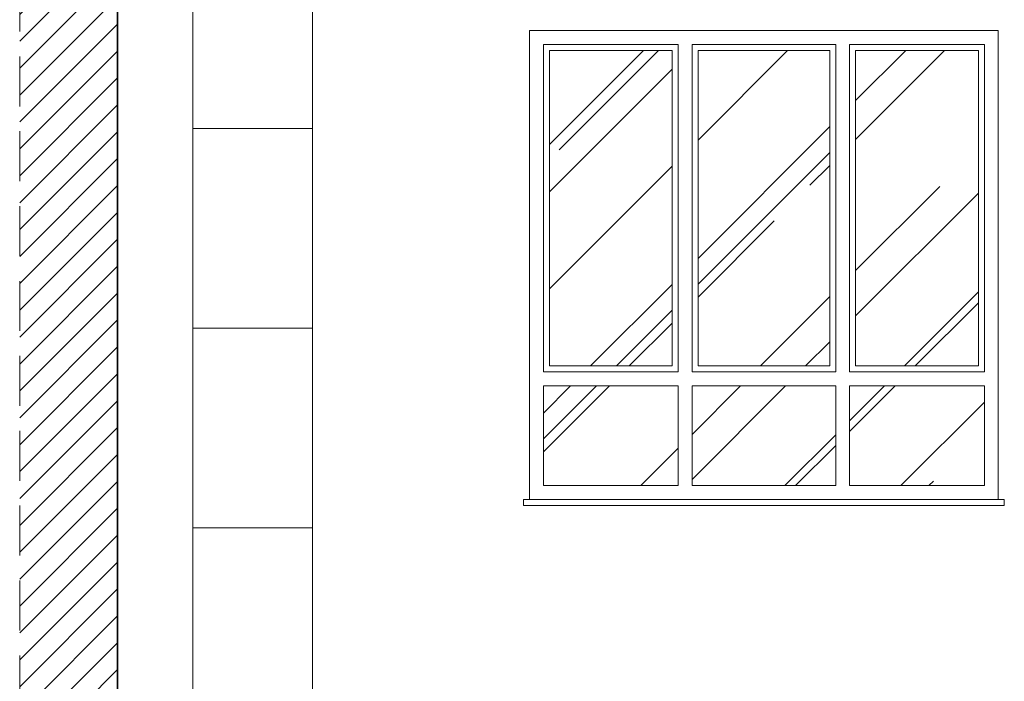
# Model space of a CAD drawing. Header units: millimetres. Extents: x -8040 to 8760, y -10081 to -7111.
# Tile 8 of 22: x 5363 to 5857, y -8195 to -7863. Entities that reach past the tile are written whole.
import ezdxf

# ---------------------------------------------------------------- set-up
doc = ezdxf.new("R2010")
doc.units = ezdxf.units.MM
doc.linetypes.add('DASHED', pattern=[0.75, 0.5, -0.25])
for name, color, linetype, lineweight in [('!MARIUSZ', 220, 'Continuous', 35), ('PG_SZRAF', 1, 'Continuous', 18), ('PG_WIDOKOWE_CIENKIE', 1, 'Continuous', 18), ('PG_ŚCIANY_SŁUPY', 4, 'Continuous', 35)]:
    doc.layers.add(name, color=color, linetype=linetype, lineweight=lineweight)

msp = doc.modelspace()

# ---------------------------------------------------------------- hatches: boundary and pattern name
at = {"layer": 'PG_SZRAF', "true_color": 0x000000}
h = msp.add_hatch(dxfattribs=at)
h.set_pattern_fill('ANSI31', color=18, scale=3)
h.set_pattern_definition([(45, (15147.505, -4366.914), (-6.735192, 6.735192), [])])
h.paths.add_polyline_path([(5363.05, -7737.74), (5363.05, -9181.74), (5412.05, -9181.74), (5412.05, -7737.74)])
at = {"layer": 'PG_SZRAF'}
h = msp.add_hatch(dxfattribs=at)
h.set_pattern_fill('AR-RROOF', color=256, scale=3, angle=45)
h.paths.add_polyline_path([(5690.01, -7878.74), (5628.51, -7878.74), (5628.51, -8036.74), (5690.01, -8036.74)])
h.paths.add_polyline_path([(5769.01, -7878.74), (5703.01, -7878.74), (5703.01, -8036.74), (5769.01, -8036.74)])
h.paths.add_polyline_path([(5843.51, -7878.74), (5782.01, -7878.74), (5782.01, -8036.74), (5843.51, -8036.74)])
h.paths.add_polyline_path([(5846.51, -8046.74), (5779.01, -8046.74), (5779.01, -8096.74), (5846.51, -8096.74)])
h.paths.add_polyline_path([(5772.01, -8046.74), (5700.01, -8046.74), (5700.01, -8096.74), (5772.01, -8096.74)])
h.paths.add_polyline_path([(5693.01, -8046.74), (5625.51, -8046.74), (5625.51, -8096.74), (5693.01, -8096.74)])

# ---------------------------------------------------------------- linework, layer by layer
at = {"layer": '!MARIUSZ', "color": 18, "linetype": 'DASHED', "lineweight": 0, "ltscale": 50, "true_color": 0x000000}
msp.add_lwpolyline([(5363.05, -9181.74), (5363.05, -7737.74)], dxfattribs=at)
at = {"layer": 'PG_WIDOKOWE_CIENKIE', "color": 18, "true_color": 0x000000}
for p, q in [((5449.83, -8731.74), (5449.83, -7719.83)), ((5509.83, -8731.74), (5509.83, -7719.83)), ((5449.83, -7917.83), (5509.83, -7917.83)), ((5449.83, -8017.83), (5509.83, -8017.83)), ((5449.83, -8117.83), (5509.83, -8117.83))]:
    msp.add_line(p, q, dxfattribs=at)
at = {"layer": 'PG_WIDOKOWE_CIENKIE'}
for p, q in [((5853.51, -7868.74), (5618.51, -7868.74)), ((5618.51, -7868.74), (5618.51, -8103.74)), ((5853.51, -8103.74), (5853.51, -7868.74)), ((5693.01, -7875.74), (5625.51, -7875.74)), ((5625.51, -7875.74), (5625.51, -8039.74)), ((5628.51, -7878.74), (5628.51, -8036.74)), ((5628.51, -7878.74), (5690.01, -7878.74)), ((5690.01, -7878.74), (5690.01, -8036.74)), ((5693.01, -7875.74), (5693.01, -8039.74)), ((5772.01, -7875.74), (5700.01, -7875.74)), ((5700.01, -7875.74), (5700.01, -8039.74)), ((5703.01, -7878.74), (5703.01, -8036.74)), ((5703.01, -7878.74), (5769.01, -7878.74)), ((5769.01, -8036.74), (5769.01, -7878.74)), ((5772.01, -8039.74), (5772.01, -7875.74)), ((5779.01, -8039.74), (5779.01, -7875.74)), ((5846.51, -7875.74), (5779.01, -7875.74)), ((5782.01, -8036.74), (5782.01, -7878.74)), ((5782.01, -7878.74), (5843.51, -7878.74)), ((5843.51, -8036.74), (5843.51, -7878.74)), ((5846.51, -8039.74), (5846.51, -7875.74)), ((5628.51, -8036.74), (5690.01, -8036.74)), ((5703.01, -8036.74), (5769.01, -8036.74)), ((5782.01, -8036.74), (5843.51, -8036.74)), ((5625.51, -8039.74), (5693.01, -8039.74)), ((5700.01, -8039.74), (5772.01, -8039.74)), ((5779.01, -8039.74), (5846.51, -8039.74)), ((5625.51, -8046.74), (5693.01, -8046.74)), ((5693.01, -8046.74), (5625.51, -8046.74)), ((5625.51, -8046.74), (5625.51, -8096.74)), ((5693.01, -8046.74), (5693.01, -8096.74)), ((5700.01, -8046.74), (5772.01, -8046.74)), ((5772.01, -8046.74), (5700.01, -8046.74)), ((5700.01, -8046.74), (5700.01, -8096.74)), ((5772.01, -8096.74), (5772.01, -8046.74)), ((5779.01, -8046.74), (5846.51, -8046.74)), ((5779.01, -8096.74), (5779.01, -8046.74)), ((5846.51, -8046.74), (5779.01, -8046.74)), ((5846.51, -8096.74), (5846.51, -8046.74)), ((5693.01, -8096.74), (5625.51, -8096.74)), ((5772.01, -8096.74), (5700.01, -8096.74)), ((5846.51, -8096.74), (5779.01, -8096.74)), ((5853.51, -8103.74), (5618.51, -8103.74))]:
    msp.add_line(p, q, dxfattribs=at)
msp.add_lwpolyline([(5615.51, -8103.74), (5615.51, -8106.74), (5856.51, -8106.74), (5856.51, -8103.74)], close=True, dxfattribs=at)
at = {"layer": 'PG_ŚCIANY_SŁUPY', "color": 18, "true_color": 0x000000}
msp.add_lwpolyline([(5412.05, -9129.74), (5412.05, -7737.74)], dxfattribs=at)

doc.saveas('drawing.dxf')
